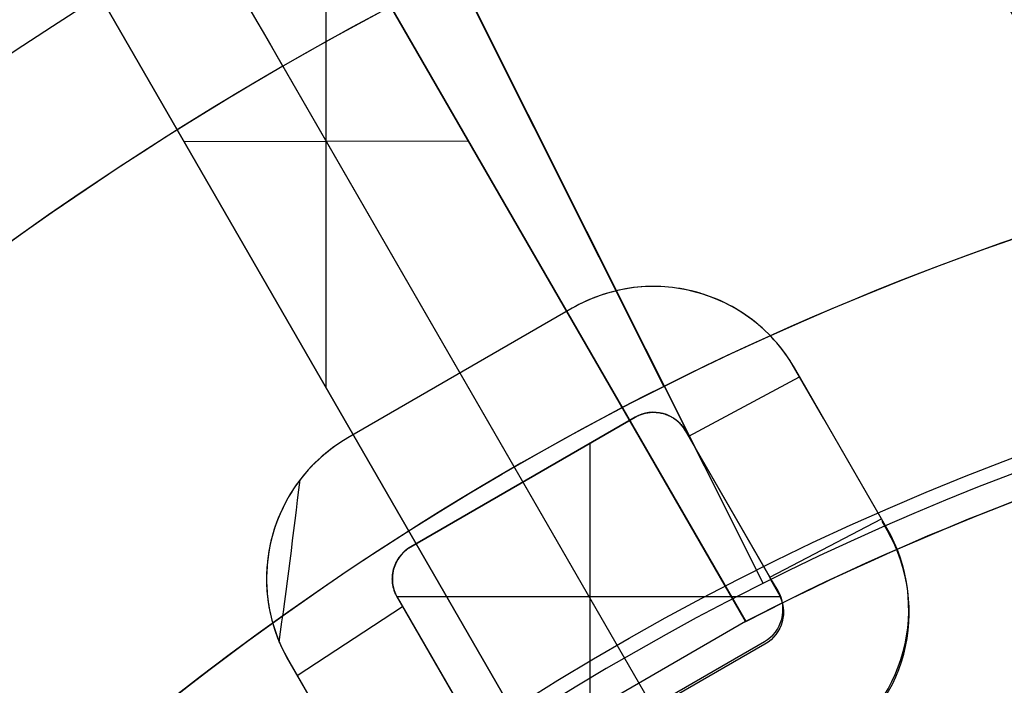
# Model space of a CAD drawing. Extents: x 16119 to 17321, y -6854 to -5812.
# Tile 24 of 68: x 16696 to 16708, y -6444 to -6436. Entities that reach past the tile are written whole.
import ezdxf

# ---------------------------------------------------------------- set-up
doc = ezdxf.new("R2010")
doc.units = 0
doc.layers.get('0').update_dxf_attribs({"linetype": 'CONTINUOUS'})
doc.layers.add('BLANCO_METALICO', color=7, linetype='CONTINUOUS')
doc.layers.add('COLOR', color=7, linetype='CONTINUOUS')

msp = doc.modelspace()

# ---------------------------------------------------------------- linework, layer by layer
for p, q in [((16697.77066677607, -6433.561719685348, 105.1250029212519), (16710.62036821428, -6455.818055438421, 105.1250029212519)), ((16699.36554241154, -6436.324125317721, 51.12500292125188), (16710.61078046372, -6455.801448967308, 51.12500292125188))]:
    msp.add_line(p, q)
at = {"extrusion": (-0.2249510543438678, -2.125442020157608e-14, 0.9743700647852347)}
msp.add_lwpolyline([(6436.038130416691, 16368.45963077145), (6435.524016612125, 16368.15204146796), (6435.01188904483, 16367.83970087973), (6434.50180909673, 16367.52262759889), (6433.99383796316, 16367.20084131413), (6433.488036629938, 16366.87436280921), (6432.984465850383, 16366.54321396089), (6432.48318612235, 16366.20741773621), (6431.984257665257, 16365.86699818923), (6431.487740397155, 16365.52198045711), (6430.993693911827, 16365.17239075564), (6430.502177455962, 16364.81825637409), (6430.013249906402, 16364.45960566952), (6429.52696974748, 16364.09646806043), (6429.043395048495, 16363.72887401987), (6428.562583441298, 16363.3568550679), (6428.084592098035, 16362.98044376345), (6427.609477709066, 16362.59967369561), (6427.137296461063, 16362.21457947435), (6426.668104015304, 16361.82519672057), (6426.201955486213, 16361.43156205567), (6425.7389054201, 16361.03371309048), (6425.279007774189, 16360.63168841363), (6424.822315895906, 16360.22552757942), (6424.368882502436, 16359.81527109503), (6423.918759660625, 16359.40096040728), (6423.471998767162, 16358.98263788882), (6423.028650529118, 16358.56034682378), (6422.588764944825, 16358.13413139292), (6422.152391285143, 16357.7040366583), (6421.71957807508, 16357.27010854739), (6421.29037307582, 16356.83239383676), (6420.86482326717, 16356.39094013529), (6420.442974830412, 16355.94579586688), (6420.024873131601, 16355.49701025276), (6419.610562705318, 16355.04463329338), (6419.200087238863, 16354.58871574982), (6418.793489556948, 16354.12930912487), (6418.390811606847, 16353.66646564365), (6417.992094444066, 16353.20023823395), (6417.597378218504, 16352.73068050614), (6417.206702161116, 16352.25784673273), (6416.82010457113, 16351.78179182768), (6416.437622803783, 16351.30257132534), (6416.059293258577, 16350.82024135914), (6415.685151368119, 16350.33485863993), (6415.31523158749, 16349.84648043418), (6414.949567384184, 16349.35516454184), (6414.588191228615, 16348.86096927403), (6414.231134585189, 16348.3639534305), (6413.878427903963, 16347.86417627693), (6413.530100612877, 16347.36169752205), (6413.186181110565, 16346.85657729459), (6412.846696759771, 16346.34887612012), (6412.51167388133, 16345.83865489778), (6412.181137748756, 16345.32597487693), (6411.855112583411, 16344.81089763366), (6411.53362155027, 16344.29348504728), (6411.216686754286, 16343.7737992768), (6410.90432923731, 16343.25190273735), (6410.59656897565, 16342.72785807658), (6410.293424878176, 16342.20172815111), (6409.994914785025, 16341.673576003), (6409.701055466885, 16341.14346483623), (6409.411862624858, 16340.61145799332), (6409.127350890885, 16340.07761893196), (6408.847533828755, 16339.54201120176), (6408.57242393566, 16339.00469842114), (6408.302032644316, 16338.46574425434), (6408.036370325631, 16337.92521238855), (6407.775446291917, 16337.38316651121), (6407.519268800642, 16336.83967028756), (6407.267845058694, 16336.29478733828), (6407.021181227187, 16335.74858121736), (6406.779282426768, 16335.20111539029), (6406.542152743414, 16334.65245321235), (6406.30979523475, 16334.10265790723), (6406.082211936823, 16333.55179254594), (6405.859403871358, 16332.99992002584), (6405.641371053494, 16332.4471030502), (6405.42811249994, 16331.89340410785), (6405.219626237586, 16331.33888545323), (6405.015909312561, 16330.78360908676), (6404.816957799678, 16330.22763673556), (6404.622766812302, 16329.67102983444), (6404.433330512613, 16329.11384950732), (6404.248642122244, 16328.556156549), (6404.068693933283, 16327.99801140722), (6403.89347731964, 16327.43947416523), (6403.722982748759, 16326.88060452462), (6403.557199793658, 16326.32146178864), (6403.396117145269, 16325.76210484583), (6403.239722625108, 16325.20259215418), (6403.088003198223, 16324.64298172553), (6402.940944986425, 16324.08333111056), (6402.79853328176, 16323.52369738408), (6402.660752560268, 16322.9641371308), (6402.527586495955, 16322.40470643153), (6402.399017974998, 16321.84546084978), (6402.275029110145, 16321.28645541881), (6402.155601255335, 16320.72774462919), (6402.040715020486, 16320.16938241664), (6401.930350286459, 16319.61142215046), (6401.824486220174, 16319.05391662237), (6401.723101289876, 16318.49691803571), (6401.626173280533, 16317.94047799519), (6401.533679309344, 16317.38464749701), (6401.445595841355, 16316.82947691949), (6401.361898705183, 16316.27501601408), (6401.282563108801, 16315.7213138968), (6401.207563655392, 16315.16841904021), (6401.136874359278, 16314.61637926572), (6401.07046866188, 16314.06524173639), (6401.008319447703, 16313.51505295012), (6400.950399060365, 16312.96585873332), (6400.896679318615, 16312.41770423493), (6400.847131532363, 16311.87063392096), (6400.801726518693, 16311.32469156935), (6400.76043461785, 16310.77992026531), (6400.723225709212, 16310.236362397), (6400.690069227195, 16309.69405965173), (6400.66093417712, 16309.15305301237), (6400.635789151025, 16308.61338275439), (6400.614602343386, 16308.07508844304), (6400.597341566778, 16307.53820893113), (6400.583974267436, 16307.00278235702), (6400.574467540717, 16306.46884614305), (6400.568788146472, 16305.93643699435), (6400.566902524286, 16305.40559089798), (6400.568654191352, 16304.89394761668), (6400.573929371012, 16304.38085096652), (6400.582758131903, 16303.86633313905), (6400.595170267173, 16303.35042694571), (6400.611195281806, 16302.83316581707), (6400.63086237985, 16302.31458380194), (6400.654200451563, 16301.79471556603), (6400.681238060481, 16301.27359639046), (6400.712003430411, 16300.75126216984), (6400.746524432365, 16300.22774941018), (6400.784828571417, 16299.70309522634), (6400.826942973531, 16299.17733733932), (6400.872894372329, 16298.65051407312), (6400.922709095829, 16298.12266435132), (6400.97641305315, 16297.59382769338), (6401.034031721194, 16297.06404421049), (6401.09559013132, 16296.53335460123), (6401.16111285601, 16296.0018001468), (6401.230623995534, 16295.46942270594), (6401.304147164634, 16294.9362647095), (6401.381705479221, 16294.4023691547), (6401.463321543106, 16293.86777959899), (6401.549017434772, 16293.33254015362), (6401.638814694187, 16292.79669547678), (6401.732734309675, 16292.2602907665), (6401.830796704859, 16291.72337175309), (6401.933021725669, 16291.18598469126), (6402.039428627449, 16290.64817635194), (6402.150036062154, 16290.10999401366), (6402.264862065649, 16289.57148545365), (6402.383924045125, 16289.0326989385), (6402.507238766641, 16288.49368321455), (6402.634822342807, 16287.95448749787), (6402.766690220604, 16287.41516146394), (6402.902857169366, 16286.87575523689), (6403.043337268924, 16286.3363193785), (6403.188143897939, 16285.79690487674), (6403.3372897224, 16285.25756313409), (6403.490786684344, 16284.71834595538), (6403.648645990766, 16284.17930553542), (6403.810878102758, 16283.6404944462), (6403.977492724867, 16283.10196562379), (6404.148498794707, 16282.56377235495), (6404.323904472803, 16282.02596826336), (6404.503717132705, 16281.48860729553), (6404.68794335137, 16280.9517437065), (6404.876588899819, 16280.41543204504), (6405.069658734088, 16279.87972713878), (6405.267156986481, 16279.34468407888), (6405.469086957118, 16278.81035820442), (6405.675451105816, 16278.27680508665), (6405.886251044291, 16277.7440805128), (6406.101487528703, 16277.21224046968), (6406.321160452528, 16276.6813411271), (6406.545268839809, 16276.15143882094), (6406.773810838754, 16275.62259003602), (6407.006783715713, 16275.09485138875), (6407.244183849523, 16274.56827960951), (6407.486006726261, 16274.04293152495), (6407.732246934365, 16273.51886403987), (6407.982898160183, 16272.99613411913), (6408.237953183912, 16272.47479876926), (6408.497403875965, 16271.95491501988), (6408.761241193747, 16271.43653990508), (6409.029455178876, 16270.91973044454), (6409.302034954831, 16270.40454362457), (6409.578968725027, 16269.891036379), (6409.860243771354, 16269.37926557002), (6410.145846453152, 16268.8692879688), (6410.435762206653, 16268.3611602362), (6410.729975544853, 16267.85493890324), (6411.028470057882, 16267.35068035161), (6411.331228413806, 16266.84844079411), (6411.638232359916, 16266.34827625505), (6411.949462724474, 16265.85024255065), (6412.264899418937, 16265.35439526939), (6412.584521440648, 16264.86078975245), (6412.908306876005, 16264.36948107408), (6413.236232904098, 16263.88052402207), (6413.568275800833, 16263.39397307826), (6413.904410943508, 16262.90988239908), (6414.244612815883, 16262.42830579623), (6414.58885501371, 16261.9492967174), (6414.937110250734, 16261.47290822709), (6415.289350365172, 16260.99919298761), (6415.64554632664, 16260.52820324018), (6416.005668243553, 16260.05999078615), (6416.369685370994, 16259.59460696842), (6416.737566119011, 16259.13210265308), (6417.109278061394, 16258.67252821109), (6417.484787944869, 16258.21593350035), (6417.86406169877, 16257.76236784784), (6418.247064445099, 16257.31188003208), (6418.633760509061, 16256.86451826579), (6419.024113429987, 16256.42033017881), (6419.418085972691, 16255.9793628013), (6419.815640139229, 16255.54166254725), (6420.216737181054, 16255.10727519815), (6420.621337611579, 16254.67624588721), (6421.029401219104, 16254.24861908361), (6421.44088708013, 16253.82443857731), (6421.855753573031, 16253.40374746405), (6422.273958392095, 16252.98658813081), (6422.695458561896, 16252.57300224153), (6423.120210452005, 16252.16303072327), (6423.54816979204, 16251.75671375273), (6423.979291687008, 16251.35409074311), (6424.413530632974, 16250.9552003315), (6424.850840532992, 16250.56008036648), (6425.291174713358, 16250.16876789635), (6425.734485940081, 16249.7812991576), (6426.18072643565, 16249.39770956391), (6426.629847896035, 16249.01803369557), (6427.081801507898, 16248.64230528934), (6427.536537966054, 16248.27055722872), (6427.994007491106, 16247.90282153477), (6428.454159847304, 16247.53912935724), (6428.91694436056, 16247.17951096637), (6429.382309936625, 16246.82399574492), (6429.850205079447, 16246.47261218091), (6430.320577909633, 16246.12538786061), (6430.793376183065, 16245.78234946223), (6431.2685473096, 16245.44352274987), (6431.746038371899, 16245.1089325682), (6432.225796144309, 16244.77860283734), (6432.707767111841, 16244.4525565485), (6433.191897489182, 16244.1308157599), (6433.678133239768, 16243.8134015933)], dxfattribs=at)
msp.add_lwpolyline([(16700.52833282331, -6435.678338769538), (16700.23563196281, -6435.836160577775), (16699.94425201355, -6435.996403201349), (16699.65421486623, -6436.159060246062), (16699.36554241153, -6436.324125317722), (16699.07825563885, -6436.49159046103), (16698.79237193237, -6436.661441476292), (16698.50790777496, -6436.833662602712), (16698.2248796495, -6437.008238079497), (16697.94330403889, -6437.18515214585), (16697.66319742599, -6437.364389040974), (16697.38457629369, -6437.545933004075), (16697.10745712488, -6437.729768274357), (16696.83185640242, -6437.915879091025), (16696.55779060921, -6438.104249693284), (16696.28527622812, -6438.29486432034), (16696.01432974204, -6438.487707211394)])
at = {"extrusion": (0, 0, -1)}
for centre, radius, start, end in [((-16719.67974614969, -6471.509358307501, -89.37470231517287), 70.9424557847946, 329.9999999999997, 149.9999999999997), ((-16719.67974614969, -6471.509358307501, -46.50000292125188), 70.9424557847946, 329.9999999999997, 149.9999999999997), ((-16719.67974614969, -6471.509358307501, -88.12500292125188), 52.0912327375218, 329.9999999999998, 149.9999999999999), ((-16719.67974614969, -6471.509358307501, -62.12500292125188), 47.0345567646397, 330.0000000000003, 150.0000000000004), ((-16719.67974614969, -6471.509358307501, -89.37470231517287), 70.94245578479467, 149.9999999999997, 329.9999999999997), ((-16719.67974614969, -6471.509358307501, -46.50000292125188), 70.94245578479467, 149.9999999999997, 329.9999999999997)]:
    msp.add_arc(centre, radius, start, end, dxfattribs=at)
for centre, radius, start, end in [((16719.67974614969, -6471.509358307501, 89.37470231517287), 73.2424557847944, 30.00000000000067, 210.0000000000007), ((16719.67974614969, -6471.509358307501, 68.68735261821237), 73.24245578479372, 91.17126672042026, 191.5820307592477), ((16719.67974614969, -6471.509358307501, 46.50000292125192), 71.7424557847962, 52.49999999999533, 187.5000000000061), ((16719.67974619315, -6471.509358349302, 88.63012703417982), 71.44457953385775, 30.00000004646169, 209.9999999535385), ((16719.67974614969, -6471.509358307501, 89.05580518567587), 71.21139006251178, 29.99999999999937, 209.9999999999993), ((16719.67974614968, -6471.509358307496, 88.1250029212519), 70.9394553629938, 74.9999999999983, 165.000000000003), ((16719.67974614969, -6471.509358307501, 67.93735261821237), 70.94245578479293, 93.83645893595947, 193.7167436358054), ((16719.67974614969, -6471.509358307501, 67.12500292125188), 53.58193971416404, 30.00000000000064, 210.0000000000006), ((16719.67974614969, -6471.509358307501, 65.62055118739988), 53.58193971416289, 29.99999999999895, 209.9999999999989), ((16719.67974614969, -6471.509358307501, 67.12500292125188), 52.09123273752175, 30.00000000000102, 210.000000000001), ((16719.67974614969, -6471.509358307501, 77.62500292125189), 52.09123273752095, 29.99999999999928, 209.9999999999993), ((16719.67974614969, -6471.509358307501, 62.12500292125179), 51.59084318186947, 88.45819037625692, 151.5418096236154), ((16719.67974614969, -6471.509358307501, 105.1250029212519), 43.8181587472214, 29.99999999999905, 209.999999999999), ((16719.67974614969, -6471.509358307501, 52.53957701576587), 42.50584972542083, 30.00000000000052, 210.0000000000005), ((16719.67974614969, -6471.509358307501, 51.125002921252), 40.62840747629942, 98.0938641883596, 141.9061358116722), ((16719.67974614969, -6471.509358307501, 89.37470231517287), 73.2424557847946, 210.0000000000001, 30.00000000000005), ((16719.67974613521, -6471.509358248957, 88.63012703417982), 71.44457953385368, 210.0000000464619, 29.99999995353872), ((16719.67974614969, -6471.509358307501, 89.05580518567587), 71.21139006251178, 209.9999999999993, 29.99999999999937)]:
    msp.add_arc(centre, radius, start, end)
at = {"extrusion": (0.8660254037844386, 0.5000000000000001, 0)}
msp.add_arc((-13923.70297072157, 53.07817359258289, 11243.91272415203), 1.95317067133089, 270, 343.9929877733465, dxfattribs=at)
at = {"layer": 'BLANCO_METALICO'}
for p, q in [((16704.99464461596, -6443.0777620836, 190.6470783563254), (16697.38839359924, -6429.90218577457, 189.5864541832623)), ((16697.38909976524, -6429.901282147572, 187.6470783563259), (16704.99610773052, -6443.077006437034, 187.6470783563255)), ((16704.99608844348, -6443.076973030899, 189.1470783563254), (16697.38926585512, -6429.901569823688, 189.1470783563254)), ((16702.39803132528, -6444.577006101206, 187.6470783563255), (16694.79042144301, -6431.400239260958, 187.6470783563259)), ((16694.79058791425, -6431.400527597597, 189.1470783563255), (16702.39801203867, -6444.576972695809, 189.1470783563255)), ((16694.79155751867, -6431.400080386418, 189.5863703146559), (16702.39941726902, -6444.576116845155, 190.6470783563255)), ((16699.89303060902, -6440.235310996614, 190.2997944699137), (16699.89303060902, -6434.240727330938, 189.9375714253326)), ((16701.19267907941, -6436.489274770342, 187.6470783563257), (16701.19267907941, -6436.489274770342, 190.1167644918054)), ((16701.62185198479, -6437.235398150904, 190.1788369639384), (16698.1650694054, -6437.24265858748, 190.0586809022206)), ((16698.59436522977, -6437.988863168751, 187.6470783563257), (16698.59436522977, -6437.988863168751, 190.1167313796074)), ((16703.58999941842, -6439.023697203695, 184.6604940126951), (16703.58999941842, -6439.023697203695, 185.788779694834)), ((16703.96426506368, -6439.005280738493, 184.6596556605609), (16703.96426506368, -6439.005280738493, 185.7879292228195)), ((16704.33707264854, -6439.05813275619, 184.6583512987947), (16704.33707264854, -6439.05813275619, 185.786612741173)), ((16703.22642265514, -6439.112117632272, 184.6608022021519), (16703.22642265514, -6439.112117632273, 185.789100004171)), ((16704.69901804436, -6439.183289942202, 184.6566765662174), (16704.69901804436, -6439.183289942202, 185.7849258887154)), ((16702.88400833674, -6439.268492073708, 184.6605649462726), (16702.88400833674, -6439.268492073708, 185.788874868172)), ((16705.03724389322, -6439.380948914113, 184.6547721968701), (16705.03724389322, -6439.380948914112, 185.7830093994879)), ((16705.33914486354, -6439.651392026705, 184.6527977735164), (16705.33914486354, -6439.651392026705, 185.781022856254)), ((16701.97519674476, -6439.79319494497, 184.6592538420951), (16701.97519674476, -6439.79319494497, 185.787596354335)), ((16705.58873893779, -6439.993224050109, 184.6509320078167), (16705.58873893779, -6439.993224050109, 185.779144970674)), ((16704.30236826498, -6440.82516471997, 185.778230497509), (16705.6508177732, -6440.100747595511, 185.7786583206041)), ((16701.06629806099, -6440.317948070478, 184.6580917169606), (16701.06629806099, -6440.317948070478, 185.786466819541)), ((16703.86021560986, -6440.533435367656, 184.6516017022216), (16703.86021560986, -6440.533435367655, 185.7798996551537)), ((16703.64900861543, -6440.593512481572, 184.6517138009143), (16703.64900861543, -6440.593512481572, 185.780018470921)), ((16704.09133523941, -6440.58918196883, 184.6510284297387), (16704.09133523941, -6440.58918196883, 185.7793196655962)), ((16705.94552750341, -6440.611200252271, 184.6486174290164), (16705.94552750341, -6440.611200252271, 185.7768084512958)), ((16704.26372009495, -6440.75822417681, 184.6502066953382), (16704.26372009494, -6440.75822417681, 185.778491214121)), ((16700.15602842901, -6440.843492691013, 184.6570474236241), (16700.15602842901, -6440.843492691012, 185.785455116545)), ((16703.10259354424, -6444.546292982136, 184.6470783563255), (16703.10259354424, -6440.908985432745, 184.6470783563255)), ((16702.73889402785, -6441.118967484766, 184.6512137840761), (16702.73889402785, -6441.118967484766, 185.7795475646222)), ((16699.75650131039, -6441.147686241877, 184.6562470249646), (16699.75650131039, -6441.147686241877, 185.7846709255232)), ((16706.29896752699, -6441.223376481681, 184.6473734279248), (16706.29896752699, -6441.223376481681, 185.7755425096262)), ((16704.60928335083, -6441.356757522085, 184.64830892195), (16704.60928335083, -6441.356757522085, 185.7765744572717)), ((16699.46442643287, -6441.512941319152, 184.6550327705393), (16699.46442643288, -6441.512941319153, 185.7834728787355)), ((16701.82998276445, -6441.643727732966, 184.6507953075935), (16701.82998276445, -6441.643727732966, 185.779158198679)), ((16705.29080146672, -6442.537181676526, 185.775305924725), (16706.6490633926, -6441.829760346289, 185.7752254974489)), ((16706.6490633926, -6441.829760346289, 185.7752254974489), (16706.6490633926, -6441.829760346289, 184.6470783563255)), ((16699.26834914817, -6441.929956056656, 184.6535834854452), (16699.26834914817, -6441.929956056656, 185.782039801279)), ((16704.95164133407, -6441.949739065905, 184.6473020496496), (16704.95164133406, -6441.949739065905, 185.7755486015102)), ((16706.71373907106, -6441.941781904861, 184.6470938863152), (16706.71373907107, -6441.941781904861, 185.7752467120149)), ((16700.92102864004, -6442.168512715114, 184.6504394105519), (16700.92102864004, -6442.168512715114, 185.7788314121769)), ((16700.78941993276, -6442.28376065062, 184.6502838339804), (16700.78941993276, -6442.28376065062, 185.7786808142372)), ((16699.17162144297, -6442.409508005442, 184.6519795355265), (16699.17162144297, -6442.409508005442, 185.780452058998)), ((16700.71168060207, -6442.44057318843, 184.6499630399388), (16700.71168060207, -6442.44057318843, 185.7783649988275)), ((16705.29080146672, -6442.537181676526, 184.6470783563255), (16705.29080146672, -6442.537181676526, 185.775305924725)), ((16700.69979734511, -6442.616341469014, 184.6495476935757), (16700.69979734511, -6442.616341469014, 185.7779546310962)), ((16705.42129614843, -6442.776093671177, 184.6470783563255), (16700.75228714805, -6442.776093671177, 184.6470783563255)), ((16700.75631725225, -6442.783224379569, 184.6491203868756), (16700.75631725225, -6442.783224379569, 185.777532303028)), ((16705.38872020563, -6442.7067819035, 184.6471009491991), (16705.38872020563, -6442.7067819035, 185.775338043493)), ((16699.53901321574, -6443.734791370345, 185.7769374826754), (16700.82080425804, -6442.894918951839, 185.7772499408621)), ((16699.20599768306, -6442.954052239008, 184.6503348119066), (16699.20599768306, -6442.954052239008, 185.7788235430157)), ((16704.99464461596, -6443.0777620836, 190.6470783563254), (16702.39941726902, -6444.576116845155, 190.6470783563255)), ((16704.99464461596, -6443.0777620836, 190.6470783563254), (16704.99610773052, -6443.077006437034, 187.6470783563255)), ((16701.10147820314, -6443.381060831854, 184.6478570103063), (16701.10147820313, -6443.381060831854, 185.7762878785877)), ((16705.22400877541, -6443.321493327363, 184.6471672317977), (16705.22400877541, -6443.321493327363, 185.775438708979)), ((16699.4312983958, -6443.548224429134, 184.6488223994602), (16699.4312983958, -6443.548224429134, 185.7773273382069))]:
    msp.add_line(p, q, dxfattribs=at)
for points in [[(16706.6490633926, -6441.829760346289), (16706.29896752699, -6441.223376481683), (16705.58873893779, -6439.993224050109, 0.4142046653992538), (16702.88400833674, -6439.268492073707), (16700.15602842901, -6440.843492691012, 0.4141700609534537), (16699.4312983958, -6443.548224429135), (16700.48860124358, -6445.379526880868)], [(16705.29080146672, -6442.537181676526), (16704.26372009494, -6440.75822417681, 0.4125475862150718), (16703.64900861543, -6440.593512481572), (16700.92102864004, -6442.168512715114, 0.4142106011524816), (16700.75631725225, -6442.783224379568), (16701.78170462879, -6444.559247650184)], [(16700.48860124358, -6445.379526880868), (16700.55629846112, -6445.496781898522, 0.4142135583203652), (16703.26102876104, -6446.221512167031), (16705.9890087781, -6444.646512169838, 0.414213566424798), (16706.71373907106, -6441.941781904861), (16706.6490633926, -6441.829760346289)], [(16701.78170462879, -6444.559247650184), (16701.88131732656, -6444.731781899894, 0.4142135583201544), (16702.49602875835, -6444.896493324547), (16705.22400877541, -6443.321493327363, 0.4142135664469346), (16705.38872020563, -6442.7067819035), (16705.29080146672, -6442.537181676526)]]:
    msp.add_lwpolyline(points, format="xyb", dxfattribs=at)
at = {"layer": 'BLANCO_METALICO', "extrusion": (-3.030732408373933e-05, 0.0001718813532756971, 0.9999999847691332)}
msp.add_lwpolyline([(16700.49422393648, -6445.411276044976), (16700.56192115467, -6445.528531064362, 0.4142135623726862), (16703.2666514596, -6446.253261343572), (16705.99463146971, -6444.678261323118, 0.4142135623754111), (16706.71936174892, -6441.973531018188), (16706.65468606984, -6441.86150945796)], format="xyb", dxfattribs=at)
at = {"layer": 'BLANCO_METALICO', "extrusion": (-3.030729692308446e-05, 0.0001718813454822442, 0.9999999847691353)}
msp.add_lwpolyline([(16705.29642414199, -6442.56893079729), (16705.39434288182, -6442.73853102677, -0.4142135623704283), (16705.22963145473, -6443.353242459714), (16702.50165144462, -6444.928242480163, -0.414213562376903), (16701.88694001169, -6444.763531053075), (16701.78732731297, -6444.590996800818)], format="xyb", dxfattribs=at)
at = {"layer": 'BLANCO_METALICO'}
for points in [[(16706.6490633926, -6441.829760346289, 185.7752254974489), (16705.94552750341, -6440.61120025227, 185.7768084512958), (16705.56110360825, -6439.946837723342, 185.7793670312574), (16705.53236246, -6439.901457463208, 185.7795935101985), (16705.50255926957, -6439.857102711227, 185.779824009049), (16705.47173781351, -6439.813792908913, 185.7800581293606), (16705.43994186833, -6439.771547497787, 185.7802954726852), (16705.40721521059, -6439.730385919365, 185.7805356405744), (16705.37360161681, -6439.690327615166, 185.7807782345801), (16705.33914486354, -6439.651392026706, 185.781022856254), (16705.30388648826, -6439.613595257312, 185.7812691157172), (16705.26785907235, -6439.576940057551, 185.7815166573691), (16705.23109295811, -6439.541425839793, 185.7817651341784), (16705.19361848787, -6439.507052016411, 185.7820141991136), (16705.15546600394, -6439.473817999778, 185.7822635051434), (16705.11666584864, -6439.44172320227, 185.7825127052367), (16705.0772483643, -6439.410767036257, 185.782761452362), (16705.03724389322, -6439.380948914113, 185.783009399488), (16704.99668141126, -6439.352268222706, 185.783256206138), (16704.95558442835, -6439.324724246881, 185.7835015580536), (16704.91397508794, -6439.298316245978, 185.7837451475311), (16704.87187553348, -6439.273043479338, 185.7839866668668), (16704.82930790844, -6439.248905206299, 185.7842258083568), (16704.78629435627, -6439.225900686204, 185.7844622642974), (16704.74285702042, -6439.204029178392, 185.7846957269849), (16704.69901804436, -6439.183289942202, 185.7849258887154), (16704.65480068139, -6439.163682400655, 185.7851524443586), (16704.61023262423, -6439.145206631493, 185.7853750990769), (16704.56534267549, -6439.127862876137, 185.7855935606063), (16704.52015963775, -6439.111651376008, 185.7858075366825), (16704.4747123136, -6439.096572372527, 185.7860167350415), (16704.42902950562, -6439.082626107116, 185.7862208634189), (16704.3831400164, -6439.069812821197, 185.7864196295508), (16704.33707264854, -6439.05813275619, 185.786612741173), (16704.2908536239, -6439.047585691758, 185.7867999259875), (16704.24449884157, -6439.038169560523, 185.7869809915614), (16704.19802161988, -6439.029881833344, 185.7871557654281), (16704.1514352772, -6439.022719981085, 185.7873240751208), (16704.10475313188, -6439.016681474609, 185.787485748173), (16704.05798850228, -6439.011763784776, 185.7876406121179), (16704.01115470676, -6439.00796438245, 185.787788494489), (16703.96426506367, -6439.005280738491, 185.7879292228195), (16703.91733535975, -6439.003710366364, 185.7880626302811), (16703.87039125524, -6439.00325094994, 185.7881885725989), (16703.82346087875, -6439.003900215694, 185.7883069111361), (16703.77657235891, -6439.005655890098, 185.7884175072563), (16703.72975382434, -6439.008515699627, 185.7885202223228), (16703.68303340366, -6439.012477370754, 185.788614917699), (16703.63643922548, -6439.017538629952, 185.7887014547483), (16703.58999941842, -6439.023697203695, 185.788779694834), (16703.54374017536, -6439.030950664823, 185.7888495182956), (16703.4976799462, -6439.039295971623, 185.7889108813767), (16703.45183524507, -6439.048729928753, 185.7889637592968), (16703.40622258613, -6439.059249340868, 185.7890081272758), (16703.36085848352, -6439.070851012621, 185.789043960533), (16703.31575945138, -6439.083531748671, 185.7890712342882), (16703.27094200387, -6439.097288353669, 185.789089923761), (16703.22642265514, -6439.112117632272, 185.789100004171), (16703.1822199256, -6439.128015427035, 185.7891014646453), (16703.13836036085, -6439.144973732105, 185.7890943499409), (16703.09487251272, -6439.162983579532, 185.7890787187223), (16703.0517849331, -6439.182036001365, 185.7890546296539), (16703.00912617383, -6439.202122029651, 185.7890221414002), (16702.96692478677, -6439.223232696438, 185.7889813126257), (16702.92520932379, -6439.245359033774, 185.7889322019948), (16702.88400833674, -6439.268492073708, 185.788874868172), (16700.15602842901, -6440.843492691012, 185.785455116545), (16700.10041131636, -6440.876847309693, 185.7853899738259), (16700.04635368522, -6440.911735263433, 185.7853140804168), (16699.99388668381, -6440.94805696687, 185.7852281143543), (16699.94304146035, -6440.985712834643, 185.785132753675), (16699.89384916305, -6441.024603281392, 185.7850286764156), (16699.84634094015, -6441.064628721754, 185.7849165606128), (16699.80054793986, -6441.10568957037, 185.7847970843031), (16699.75650131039, -6441.147686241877, 185.7846709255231), (16699.71421987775, -6441.190533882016, 185.7845387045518), (16699.67367317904, -6441.234206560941, 185.7844008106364), (16699.63481842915, -6441.278693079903, 185.7842575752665), (16699.59761284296, -6441.323982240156, 185.7841093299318), (16699.56201363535, -6441.370062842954, 185.7839564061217), (16699.52797802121, -6441.41692368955, 185.783799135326), (16699.49546321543, -6441.464553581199, 185.783637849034), (16699.46442643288, -6441.512941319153, 185.7834728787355), (16699.43483297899, -6441.562083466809, 185.7833045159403), (16699.4066805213, -6441.612007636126, 185.7831328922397), (16699.3799748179, -6441.662749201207, 185.7829580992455), (16699.35472162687, -6441.714343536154, 185.7827802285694), (16699.3309267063, -6441.766826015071, 185.782599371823), (16699.30859581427, -6441.820232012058, 185.782415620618), (16699.28773470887, -6441.87459690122, 185.7822290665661), (16699.26834914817, -6441.929956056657, 185.782039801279), (16699.25045376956, -6441.986338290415, 185.7818479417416), (16699.23409872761, -6442.043746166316, 185.7816537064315), (16699.21934305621, -6442.102175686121, 185.7814573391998), (16699.20624578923, -6442.161622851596, 185.7812590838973), (16699.19486596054, -6442.222083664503, 185.7810591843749), (16699.18526260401, -6442.283554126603, 185.7808578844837), (16699.17749475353, -6442.346030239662, 185.7806554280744), (16699.17162144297, -6442.409508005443, 185.780452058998), (16699.16771357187, -6442.473985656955, 185.7802480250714), (16699.16588950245, -6442.539470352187, 185.7800435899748), (16699.1662794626, -6442.605971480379, 185.7798390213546), (16699.16734539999, -6442.63960614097, 185.7797367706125), (16699.16901368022, -6442.673498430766, 185.7796345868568), (16699.17130058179, -6442.70764952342, 185.7795325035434), (16699.17422238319, -6442.742060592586, 185.7794305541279), (16699.17779536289, -6442.77673281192, 185.7793287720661), (16699.18203579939, -6442.811667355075, 185.7792271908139), (16699.18695997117, -6442.846865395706, 185.7791258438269), (16699.19258415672, -6442.882328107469, 185.7790247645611), (16699.19892463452, -6442.918056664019, 185.7789239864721), (16699.20599768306, -6442.954052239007, 185.7788235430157), (16699.21381939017, -6442.990311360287, 185.7787234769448), (16699.22240508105, -6443.026811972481, 185.7786238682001), (16699.23176989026, -6443.063527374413, 185.7785248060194), (16699.24192895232, -6443.100430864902, 185.7784263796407), (16699.25289740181, -6443.13749574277, 185.7783286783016), (16699.26469037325, -6443.174695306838, 185.77823179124), (16699.2773230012, -6443.212002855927, 185.7781358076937), (16699.2908104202, -6443.249391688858, 185.7780408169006), (16699.30516776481, -6443.286835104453, 185.7779469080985), (16699.32041016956, -6443.32430640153, 185.7778541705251), (16699.336552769, -6443.361778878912, 185.7777626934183), (16699.35361069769, -6443.399225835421, 185.7776725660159), (16699.37159909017, -6443.436620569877, 185.7775838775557), (16699.39053308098, -6443.4739363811, 185.7774967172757), (16699.41042780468, -6443.511146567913, 185.7774111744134), (16700.48860124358, -6445.379526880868, 185.775648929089)], [(16701.78170462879, -6444.559247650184, 185.775547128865), (16700.75089498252, -6442.773557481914, 185.7775576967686), (16700.74571418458, -6442.763759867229, 185.7775832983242), (16700.74077710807, -6442.753837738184, 185.7776090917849), (16700.73608600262, -6442.74379729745, 185.7776350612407), (16700.73164311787, -6442.733644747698, 185.7776611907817), (16700.72745070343, -6442.723386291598, 185.7776874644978), (16700.72351100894, -6442.71302813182, 185.7777138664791), (16700.71982628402, -6442.702576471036, 185.7777403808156), (16700.71639877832, -6442.692037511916, 185.7777669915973), (16700.71323074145, -6442.681417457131, 185.7777936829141), (16700.71032442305, -6442.670722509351, 185.7778204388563), (16700.70768207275, -6442.659958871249, 185.7778472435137), (16700.70530594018, -6442.649132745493, 185.7778740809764), (16700.70319827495, -6442.638250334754, 185.7779009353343), (16700.70136132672, -6442.627317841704, 185.7779277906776), (16700.6997973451, -6442.616341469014, 185.7779546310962), (16700.69850807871, -6442.605327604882, 185.7779814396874), (16700.69749327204, -6442.594283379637, 185.7780081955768), (16700.69675216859, -6442.583216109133, 185.7780348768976), (16700.69628401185, -6442.572133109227, 185.7780614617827), (16700.69608804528, -6442.561041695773, 185.7780879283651), (16700.6961635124, -6442.549949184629, 185.7781142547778), (16700.69650965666, -6442.538862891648, 185.7781404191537), (16700.69712572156, -6442.527790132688, 185.7781663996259), (16700.6980109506, -6442.516738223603, 185.7781921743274), (16700.69916458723, -6442.505714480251, 185.7782177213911), (16700.70058587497, -6442.494726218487, 185.77824301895), (16700.70227405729, -6442.483780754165, 185.7782680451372), (16700.70422837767, -6442.472885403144, 185.7782927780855), (16700.7064480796, -6442.462047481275, 185.778317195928), (16700.70893240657, -6442.451274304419, 185.7783412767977), (16700.71168060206, -6442.440573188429, 185.7783649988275), (16700.7146915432, -6442.429951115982, 185.7783883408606), (16700.71796264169, -6442.419413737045, 185.7784112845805), (16700.72149094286, -6442.408966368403, 185.7784338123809), (16700.72527349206, -6442.398614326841, 185.7784559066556), (16700.72930733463, -6442.388362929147, 185.778477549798), (16700.73358951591, -6442.378217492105, 185.7784987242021), (16700.73811708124, -6442.368183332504, 185.7785194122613), (16700.74288707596, -6442.35826576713, 185.7785395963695), (16700.74789654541, -6442.348470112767, 185.7785592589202), (16700.75314253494, -6442.338801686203, 185.7785783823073), (16700.75862208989, -6442.329265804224, 185.7785969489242), (16700.76433225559, -6442.319867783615, 185.7786149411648), (16700.77027007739, -6442.310612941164, 185.7786323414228), (16700.77643260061, -6442.301506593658, 185.7786491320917), (16700.78281687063, -6442.292554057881, 185.7786652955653), (16700.78941993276, -6442.28376065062, 185.7786808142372), (16700.79623849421, -6442.275131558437, 185.7786956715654), (16700.80326790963, -6442.266671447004, 185.7787098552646), (16700.81050319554, -6442.258384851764, 185.7787233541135), (16700.81793936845, -6442.250276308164, 185.7787361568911), (16700.82557144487, -6442.242350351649, 185.7787482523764), (16700.83339444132, -6442.234611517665, 185.7787596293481), (16700.84140337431, -6442.227064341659, 185.7787702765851), (16700.84959326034, -6442.219713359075, 185.7787801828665), (16700.85795911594, -6442.21256310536, 185.7787893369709), (16700.86649595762, -6442.205618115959, 185.7787977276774), (16700.87519880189, -6442.198882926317, 185.7788053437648), (16700.88406266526, -6442.192362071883, 185.7788121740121), (16700.89308256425, -6442.186060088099, 185.778818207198), (16700.90225351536, -6442.179981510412, 185.7788234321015), (16700.91157053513, -6442.174130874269, 185.7788278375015), (16700.92102864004, -6442.168512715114, 185.7788314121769), (16703.64900861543, -6440.593512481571, 185.780018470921), (16703.66063580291, -6440.5870246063, 185.7800242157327), (16703.67251464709, -6440.580846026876, 185.7800283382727), (16703.68463617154, -6440.574988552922, 185.7800308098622), (16703.6969913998, -6440.569463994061, 185.7800316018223), (16703.70957135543, -6440.564284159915, 185.7800306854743), (16703.72236706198, -6440.559460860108, 185.7800280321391), (16703.735369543, -6440.555005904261, 185.7800236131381), (16703.74856982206, -6440.550931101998, 185.7800173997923), (16703.76195892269, -6440.547248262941, 185.7800093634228), (16703.77552786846, -6440.543969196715, 185.779999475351), (16703.78926768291, -6440.541105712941, 185.7799877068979), (16703.80316938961, -6440.538669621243, 185.7799740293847), (16703.8172240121, -6440.536672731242, 185.7799584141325), (16703.83142257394, -6440.535126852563, 185.7799408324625), (16703.84575609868, -6440.534043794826, 185.7799212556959), (16703.86021560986, -6440.533435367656, 185.7798996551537), (16703.87478967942, -6440.53331125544, 185.7798760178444), (16703.88945707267, -6440.53367264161, 185.7798503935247), (16703.90419410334, -6440.534518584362, 185.7798228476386), (16703.91897708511, -6440.535848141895, 185.7797934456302), (16703.93378233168, -6440.537660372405, 185.7797622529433), (16703.94858615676, -6440.539954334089, 185.7797293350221), (16703.96336487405, -6440.542729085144, 185.7796947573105), (16703.97809479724, -6440.545983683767, 185.7796585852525), (16703.99275224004, -6440.549717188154, 185.7796208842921), (16704.00731351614, -6440.553928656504, 185.7795817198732), (16704.02175493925, -6440.558617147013, 185.7795411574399), (16704.03605282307, -6440.563781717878, 185.7794992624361), (16704.0501834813, -6440.569421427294, 185.7794561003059), (16704.06412322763, -6440.575535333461, 185.7794117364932), (16704.07784837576, -6440.582122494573, 185.7793662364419), (16704.08462307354, -6440.585593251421, 185.7793430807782), (16704.09133523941, -6440.58918196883, 185.7793196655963), (16704.09798216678, -6440.592888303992, 185.7792959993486), (16704.10456216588, -6440.596711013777, 185.7792720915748), (16704.11107380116, -6440.600648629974, 185.7792479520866), (16704.11751563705, -6440.604699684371, 185.7792235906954), (16704.13018416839, -6440.613136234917, 185.7791742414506), (16704.14255627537, -6440.622008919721, 185.7791241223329), (16704.15462047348, -6440.631305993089, 185.7790733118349), (16704.16636527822, -6440.641015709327, 185.7790218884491), (16704.17777920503, -6440.651126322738, 185.778969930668), (16704.18885076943, -6440.661626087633, 185.7789175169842), (16704.19956848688, -6440.672503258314, 185.7788647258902), (16704.20992087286, -6440.683746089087, 185.7788116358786), (16704.21989644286, -6440.69534283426, 185.7787583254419), (16704.22948371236, -6440.707281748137, 185.7787048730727), (16704.23867119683, -6440.719551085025, 185.7786513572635), (16704.24744741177, -6440.732139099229, 185.7785978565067), (16704.25580087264, -6440.745034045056, 185.7785444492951), (16705.29080146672, -6442.537181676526, 185.775305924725)]]:
    msp.add_polyline3d(points, dxfattribs=at)
at = {"layer": 'BLANCO_METALICO', "extrusion": (0, 0, -1)}
for centre, radius, start, end in [((-16719.67948292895, -6471.509358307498, -171.6470783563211), 99.0999999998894, 359.9999999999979, 180.0000000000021), ((-16719.67948292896, -6471.509358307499, -170.0309014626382), 98.69999999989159, 359.9999999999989, 180.0000000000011), ((-16719.67948292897, -6471.509358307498, -168.5309014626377), 98.6999999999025, 359.9999999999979, 180.0000000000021), ((-16719.67948292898, -6471.509358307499, -168.0309014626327), 98.19999999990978, 359.9999999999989, 180.0000000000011), ((-16719.67948292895, -6471.509358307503, -171.6470783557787), 99.49999999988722, 1.047441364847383e-12, 179.9999999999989), ((-16719.67948292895, -6471.509358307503, -170.8389899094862), 99.49999999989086, 1.047441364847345e-12, 179.9999999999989), ((-16719.67948292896, -6471.509358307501, -169.2809014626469), 99.49999999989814, 0, 180), ((-16719.67948292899, -6471.509358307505, -167.2309014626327), 98.19999999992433, 2.122615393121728e-12, 179.9999999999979), ((-16718.53323815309, -6429.525393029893, -190.1470783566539), 11.99935489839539, 297.1545514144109, 329.9997379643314), ((-16719.67947815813, -6471.509358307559, -187.6470783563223), 32.000000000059, 62.68673159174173, 78.0558631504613), ((-16719.67947815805, -6471.509358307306, -187.6470783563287), 31.99999999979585, 62.85741442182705, 78.05586315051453)]:
    msp.add_arc(centre, radius, start, end, dxfattribs=at)
at = {"layer": 'BLANCO_METALICO'}
for centre, radius, start, end in [((16719.67948292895, -6471.509358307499, 170.030901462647), 99.49999999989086, 359.9999999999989, 180.0000000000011), ((16719.67948292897, -6471.509358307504, 168.5309014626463), 99.49999999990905, 1.57116204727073e-12, 179.9999999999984), ((16719.67948292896, -6471.509358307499, 171.6470783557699), 98.69999999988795, 359.9999999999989, 180.0000000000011), ((16719.67948292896, -6471.509358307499, 170.8389899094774), 98.69999999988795, 359.9999999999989, 180.0000000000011), ((16718.53323815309, -6429.525393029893, 187.6470783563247), 11.99935489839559, 210.0002620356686, 242.8454485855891), ((16719.67862387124, -6471.511320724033, 190.6470783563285), 32.00135159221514, 101.7880592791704, 117.3132455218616)]:
    msp.add_arc(centre, radius, start, end, dxfattribs=at)
at = {"layer": 'BLANCO_METALICO', "extrusion": (0.1249598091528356, -0.01918035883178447, 0.9919763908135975)}
msp.add_arc((-3836.588156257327, -17222.40938598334, 2394.616359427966), 97.3966718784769, 270.8181291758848, 271.9897157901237, dxfattribs=at)
at = {"layer": 'COLOR'}
for p, q in [((16686.97235476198, -6406.246628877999, 30.30000054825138), (16703.99813167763, -6440.219033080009, 30.300000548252)), ((16705.20767768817, -6442.612292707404, 28.2000005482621), (16693.02908561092, -6418.311724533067, 28.2000005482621)), ((16704.00622621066, -6440.214975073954, 30.300000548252), (16704.00622621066, -6440.214975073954, 38.60000054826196)), ((16705.12634259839, -6442.450000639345, 38.60000054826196), (16704.00622621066, -6440.214975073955, 38.60000054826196)), ((16705.20767768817, -6442.612292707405, 28.20000054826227), (16705.12634259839, -6442.450000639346, 38.6000005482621))]:
    msp.add_line(p, q, dxfattribs=at)
at = {"layer": 'COLOR', "extrusion": (0, 0, -1)}
for centre, radius, start, end in [((-16719.67975328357, -6471.509375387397, 10.54089386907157), 152.392098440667, 333.3815781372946, 153.3815781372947), ((-16719.67975328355, -6471.509375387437, -22.44590218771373), 75.00000000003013, 63.38157813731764, 153.3815781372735), ((-16719.67975328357, -6471.509375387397, -18.68835025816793), 83.81579491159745, 333.3815781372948, 153.3815781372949), ((-16719.67975328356, -6471.509375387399, -43.50000292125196), 72.9999999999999, 63.38157813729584, 243.3815781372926), ((-16719.67975328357, -6471.509375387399, -33.3991820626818), 73.00000000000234, 63.38157813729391, 243.3815781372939), ((-16719.67975328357, -6471.509375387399, -43.50000292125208), 75.0000000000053, 63.38157813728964, 243.381578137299), ((-16719.67975328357, -6471.509375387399, -32.97295255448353), 75.00000000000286, 63.38157813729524, 243.3815781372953), ((-16719.67975328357, -6471.509375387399, -43.50000292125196), 73.00000000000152, 63.38157813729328, 243.3815781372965), ((-16719.67975328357, -6471.509375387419, -26.2000005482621), 61.09154780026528, 333.3815781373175, 153.3815781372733), ((-16719.67975328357, -6471.509375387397, 10.54089386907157), 152.3920984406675, 153.3815781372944, 333.3815781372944), ((-16719.68785563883, -6471.505332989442, -28.2000005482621), 59.50000000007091, 333.3815781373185, 153.3815781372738), ((-16719.68785563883, -6471.505332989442, -26.2000005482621), 59.50000000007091, 333.3815781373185, 153.3815781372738), ((-16719.68785563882, -6471.50533298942, -27.2000005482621), 59.5000000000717, 333.3815781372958, 153.3815781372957), ((-16719.67975328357, -6471.509375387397, -43.50000292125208), 75.0000000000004, 243.3815781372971, 63.38157813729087), ((-16719.67975328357, -6471.509375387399, -32.97295255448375), 74.99999999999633, 243.3815781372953, 63.38157813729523), ((-16719.67975328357, -6471.509375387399, -33.39918206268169), 72.99999999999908, 243.3815781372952, 63.38157813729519), ((-16719.67975328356, -6471.509375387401, -43.50000292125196), 72.9999999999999, 243.3815781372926, 63.38157813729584), ((-16719.67975328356, -6471.509375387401, -43.50000292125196), 72.9999999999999, 243.3815781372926, 63.38157813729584), ((-16719.68785563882, -6471.505332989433, -38.60000054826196), 35.0000000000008, 333.3815781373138, 153.3815781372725), ((-16719.67975328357, -6471.509375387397, -18.68835025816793), 83.81579491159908, 153.3815781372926, 333.3815781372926), ((-16719.68785563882, -6471.505332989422, -38.60000054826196), 32.50000000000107, 336.0269384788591, 90.73621779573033)]:
    msp.add_arc(centre, radius, start, end, dxfattribs=at)
at = {"layer": 'COLOR'}
for centre, radius, start, end in [((16719.67975328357, -6471.509375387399, -35.79999945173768), 153, 26.61842186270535, 206.618421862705), ((16719.67975328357, -6471.509375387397, -11.46081713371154), 152.9999999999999, 26.61842186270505, 206.6184218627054), ((16719.67975328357, -6471.509375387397, -23.63040829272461), 153.0000000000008, 26.61842186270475, 206.6184218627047), ((16719.67975328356, -6471.509375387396, -10.90949982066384), 152.8342956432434, 26.61842186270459, 206.6184218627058), ((16719.67975328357, -6471.509375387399, -35.79999945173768), 150, 26.61842186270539, 206.618421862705), ((16719.67975328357, -6471.509375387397, -11.46081713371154), 153, 206.6184218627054, 26.61842186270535), ((16719.67975328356, -6471.509375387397, -35.79999945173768), 153, 206.6184218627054, 26.61842186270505), ((16719.67975328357, -6471.509375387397, -23.63040829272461), 153.0000000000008, 206.618421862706, 26.61842186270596), ((16719.67975328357, -6471.509375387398, -10.90949982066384), 152.8342956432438, 206.6184218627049, 26.6184218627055), ((16719.67975328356, -6471.509375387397, -35.79999945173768), 150, 206.6184218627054, 26.61842186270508), ((16719.68785563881, -6471.505332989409, 30.300000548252), 34.99999999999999, 26.61842186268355, 206.6184218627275), ((16719.68785563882, -6471.50533298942, 34.45000054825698), 35.0000000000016, 26.61842186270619, 206.6184218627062), ((16719.68785563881, -6471.505332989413, 28.20000054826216), 32.31846732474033, 98.78020844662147, 194.4566352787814)]:
    msp.add_arc(centre, radius, start, end, dxfattribs=at)

doc.saveas('drawing.dxf')
